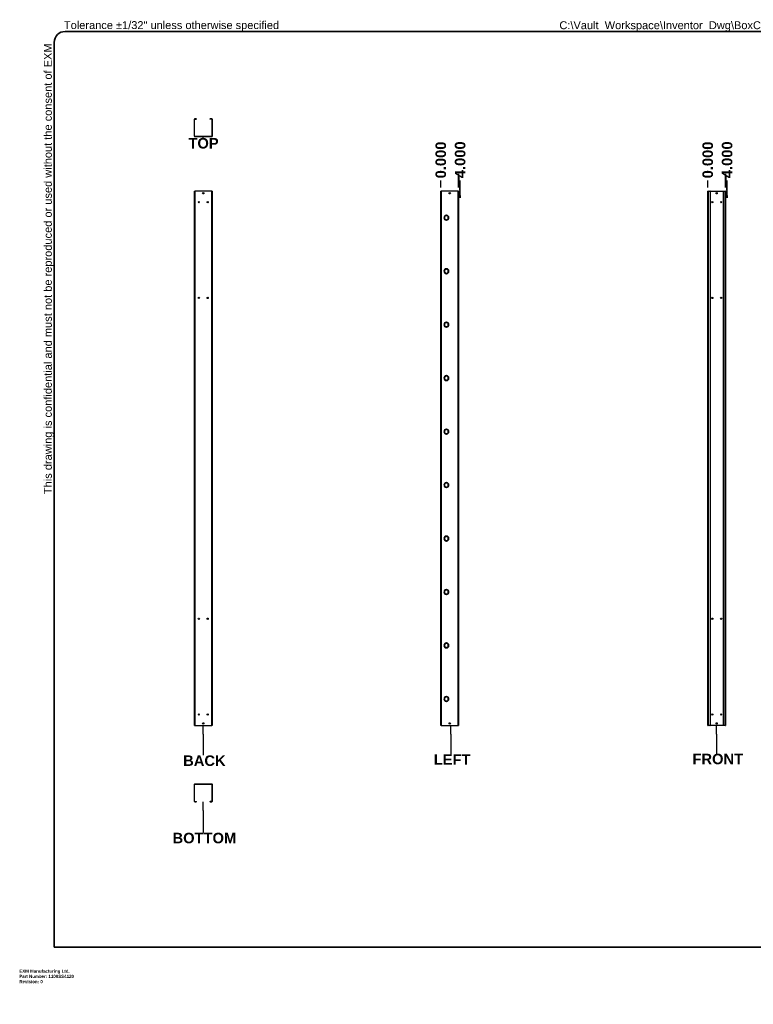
# Model space of a CAD drawing. Header units: inches. Extents: x 0 to 463, y -11 to 301.
# Tile 1 of 6: x 0 to 233, y -11 to 301. Entities that reach past the tile are written whole.
import ezdxf

# ---------------------------------------------------------------- set-up
doc = ezdxf.new("R2010")
doc.units = ezdxf.units.IN
doc.header["$LTSCALE"] = 27.808625
doc.header["$MEASUREMENT"] = 0
doc.layers.get('0').update_dxf_attribs({"lineweight": 25})
for name, color, linetype, lineweight in [('Dimensions(ANSI)', 7, 'Continuous', 25), ('Sketch Geometry(ANSI)', 7, 'Continuous', 25), ('Symbols(ANSI)', 7, 'Continuous', 25), ('Visible Edges(ANSI)', 7, 'Continuous', 25), ('Visible Tangent Edges(ANSI)', 7, 'Continuous', 25)]:
    doc.layers.add(name, color=color, linetype=linetype, lineweight=lineweight)
doc.styles.add('Current-ANSI', font='arial.ttf')
doc.styles.add('Dimension-ANSI', font='arialbd.ttf')
doc.styles.get("Standard").update_dxf_attribs({"font": 'arialbd.ttf'})
doc.dimstyles.new('INCH-ANSI-VERTICAL', dxfattribs={"dimscale": 27.808625, "dimtxt": 0.12, "dimasz": 0.098425, "dimexe": 0.04, "dimexo": 0.04, "dimgap": 0.031496, "dimtad": 0, "dimtih": 1, "dimtoh": 1, "dimdec": 3, "dimrnd": 1e-08, "dimzin": 0, "dimdsep": 46, "dimtxsty": 'Dimension-ANSI', "dimcen": 0.09, "dimdle": 0.312, "dimclrd": 179, "dimclre": 179, "dimclrt": 7, "dimadec": 1, "dimazin": 0, "dimtfac": 1, "dimtdec": 3, "dimtofl": 0, "dimtmove": 0, "dimatfit": 3, "dimfxl": 1, "dimtolj": 1, "dimtzin": 4, "dimlwd": 25, "dimlwe": 25, "dimarcsym": 0})

# ---------------------------------------------------------------- blocks, each defined once
blk = doc.blocks.new('Datum Identifier7')
at = {"layer": 'Symbols(ANSI)', "color": 7, "linetype": 'Continuous', "lineweight": 25}
blk.add_line((2.098, 9.48), (2.098, 9.492), dxfattribs=at)
at = {"layer": 'Symbols(ANSI)', "color": 7, "insert": (1.929, 9.356), "char_height": 0.12, "attachment_point": 7, "style": 'Dimension-ANSI'}
blk.add_mtext('TOP', dxfattribs=at)
blk = doc.blocks.new('*D10')
at = {"layer": 'Defpoints', "color": 0, "linetype": 'Continuous', "transparency": 16777216}
for p in [(218.37, 250.09), (218.37, 246.76), (218.37, 246.76)]:
    blk.add_point(p, dxfattribs=at)
at = {"layer": 'Dimensions(ANSI)', "color": 179, "linetype": 'Continuous', "lineweight": 25, "true_color": 0x262658, "transparency": 16777216}
blk.add_line((218.37, 247.87), (218.37, 250.09), dxfattribs=at)
at = {"layer": 'Dimensions(ANSI)', "color": 7, "linetype": 'Continuous', "lineweight": 25, "transparency": 16777216, "insert": (218.37, 256.59), "char_height": 3.337, "attachment_point": 5, "rotation": 90, "style": 'Dimension-ANSI'}
blk.add_mtext('\\A1;0.000', dxfattribs=at)
blk = doc.blocks.new('*D11')
at = {"layer": 'Defpoints', "color": 0, "linetype": 'Continuous', "transparency": 16777216}
for p in [(224.52, 250.09), (218.37, 246.76), (224.02, 246.76)]:
    blk.add_point(p, dxfattribs=at)
at = {"layer": 'Dimensions(ANSI)', "color": 179, "linetype": 'Continuous', "lineweight": 25, "true_color": 0x262658, "transparency": 16777216}
for p, q in [((224.02, 247.87), (224.02, 252.23)), ((224.02, 252.23), (224.52, 244.62)), ((224.52, 244.62), (224.52, 250.09))]:
    blk.add_line(p, q, dxfattribs=at)
at = {"layer": 'Dimensions(ANSI)', "color": 7, "linetype": 'Continuous', "lineweight": 25, "transparency": 16777216, "insert": (224.52, 256.65), "char_height": 3.337, "attachment_point": 5, "rotation": 90, "style": 'Dimension-ANSI'}
blk.add_mtext('\\A1;4.000', dxfattribs=at)
blk = doc.blocks.new('*D14')
at = {"layer": 'Defpoints', "color": 0, "linetype": 'Continuous', "transparency": 16777216}
for p in [(133.7, 250.09), (133.7, 246.76), (133.7, 246.76)]:
    blk.add_point(p, dxfattribs=at)
at = {"layer": 'Dimensions(ANSI)', "color": 179, "linetype": 'Continuous', "lineweight": 25, "true_color": 0x262658, "transparency": 16777216}
blk.add_line((133.7, 247.87), (133.7, 250.09), dxfattribs=at)
at = {"layer": 'Dimensions(ANSI)', "color": 7, "linetype": 'Continuous', "lineweight": 25, "transparency": 16777216, "insert": (133.7, 256.59), "char_height": 3.337, "attachment_point": 5, "rotation": 90, "style": 'Dimension-ANSI'}
blk.add_mtext('\\A1;0.000', dxfattribs=at)
blk = doc.blocks.new('*D15')
at = {"layer": 'Defpoints', "color": 0, "linetype": 'Continuous', "transparency": 16777216}
for p in [(139.84, 250.09), (133.7, 246.76), (139.35, 246.76)]:
    blk.add_point(p, dxfattribs=at)
at = {"layer": 'Dimensions(ANSI)', "color": 179, "linetype": 'Continuous', "lineweight": 25, "true_color": 0x262658, "transparency": 16777216}
for p, q in [((139.35, 247.87), (139.35, 252.23)), ((139.35, 252.23), (139.84, 244.62)), ((139.84, 244.62), (139.84, 250.09))]:
    blk.add_line(p, q, dxfattribs=at)
at = {"layer": 'Dimensions(ANSI)', "color": 7, "linetype": 'Continuous', "lineweight": 25, "transparency": 16777216, "insert": (139.84, 256.65), "char_height": 3.337, "attachment_point": 5, "rotation": 90, "style": 'Dimension-ANSI'}
blk.add_mtext('\\A1;4.000', dxfattribs=at)
blk = doc.blocks.new('Datum Identifier8')
at = {"layer": 'Symbols(ANSI)', "color": 7, "linetype": 'Continuous', "lineweight": 25}
for p, q in [((7.954, 2.681), (7.954, 2.78)), ((7.954, 2.681), (7.954, 2.646)), ((7.954, 2.646), (7.954, 2.462))]:
    blk.add_line(p, q, dxfattribs=at)
at = {"layer": 'Symbols(ANSI)', "color": 7, "insert": (7.678, 2.338), "char_height": 0.12, "attachment_point": 7, "style": 'Dimension-ANSI'}
blk.add_mtext('FRONT', dxfattribs=at)
blk = doc.blocks.new('Datum Identifier9')
at = {"layer": 'Symbols(ANSI)', "color": 7, "linetype": 'Continuous', "lineweight": 25}
for p, q in [((2.098, 2.681), (2.098, 2.78)), ((2.098, 2.681), (2.098, 2.627)), ((2.098, 2.627), (2.098, 2.443))]:
    blk.add_line(p, q, dxfattribs=at)
at = {"layer": 'Symbols(ANSI)', "color": 7, "insert": (1.869, 2.319), "char_height": 0.12, "attachment_point": 7, "style": 'Dimension-ANSI'}
blk.add_mtext('BACK', dxfattribs=at)
blk = doc.blocks.new('Datum Identifier10')
at = {"layer": 'Symbols(ANSI)', "color": 7, "linetype": 'Continuous', "lineweight": 25}
for p, q in [((2.098, 1.814), (2.098, 1.913)), ((2.098, 1.814), (2.098, 1.793)), ((2.098, 1.793), (2.098, 1.561))]:
    blk.add_line(p, q, dxfattribs=at)
at = {"layer": 'Symbols(ANSI)', "color": 7, "insert": (1.748, 1.437), "char_height": 0.12, "attachment_point": 7, "style": 'Dimension-ANSI'}
blk.add_mtext('BOTTOM', dxfattribs=at)
blk = doc.blocks.new('Datum Identifier12')
at = {"layer": 'Symbols(ANSI)', "color": 7, "linetype": 'Continuous', "lineweight": 25}
for p, q in [((4.923, 2.681), (4.923, 2.78)), ((4.923, 2.681), (4.923, 2.638)), ((4.923, 2.638), (4.923, 2.454))]:
    blk.add_line(p, q, dxfattribs=at)
at = {"layer": 'Symbols(ANSI)', "color": 7, "insert": (4.727, 2.334), "char_height": 0.12, "attachment_point": 7, "style": 'Dimension-ANSI'}
blk.add_mtext('LEFT', dxfattribs=at)
blk = doc.blocks.new('Borders 1_EXM - B (Inch)-1100SS4120B_merged.idw')
at = {"layer": 'Sketch Geometry(ANSI)', "linetype": 'Continuous', "lineweight": 35}
for p, q in [((16.398, 10.692), (0.523, 10.692)), ((0.398, 10.567), (0.398, 0.255)), ((16.523, 0.38), (16.523, 10.567)), ((0.398, 0.255), (16.398, 0.255))]:
    blk.add_line(p, q, dxfattribs=at)
for centre, start, end in [((0.523, 10.567), 90, 180), ((16.398, 10.567), 0, 90), ((16.398, 0.38), 270, 0)]:
    blk.add_arc(centre, 0.125, start, end, dxfattribs=at)
at = {"layer": 'Symbols(ANSI)', "color": 7, "char_height": 0.09, "attachment_point": 7, "style": 'Current-ANSI'}
for s, insert in [('Tolerance ±1/32" unless otherwise specified', (0.509, 10.692)), ('Tolérance ±1/32" sauf spécification contraire', (13.93, 10.691))]:
    blk.add_mtext(s, dxfattribs=dict(at, insert=insert))
for s, insert, rotation in [('This drawing is confidential and must not be reproduced or used without the consent of EXM', (0.398, 5.419), 90), ('Ce dessin est confidentiel et ne doit pas être reproduit ou utilisé sans le consentement de EXM', (16.522, 10.576), 270)]:
    blk.add_mtext(s, dxfattribs=dict(at, insert=insert, rotation=rotation))
at = {"layer": 'Symbols(ANSI)', "color": 7, "style": 'Current-ANSI'}
blk.add_attdef('FILENAME_AND_PATH_001', (6.16, 10.718), '', height=0.09, dxfattribs=at)

msp = doc.modelspace()

# ---------------------------------------------------------------- linework, layer by layer
at = {"layer": 'Visible Edges(ANSI)'}
for p, q in [((55.5177, 269.5314), (55.5234, 269.5314)), ((55.5177, 269.4947), (55.5177, 269.5314)), ((55.5177, 264.089), (55.5177, 269.4947)), ((55.5954, 264.089), (55.5954, 269.4947)), ((56.1391, 269.6161), (55.6392, 269.6161)), ((55.6392, 269.5385), (56.1391, 269.5385)), ((56.1391, 269.6161), (56.2238, 269.6161)), ((56.2238, 269.5385), (56.1391, 269.5385)), ((56.2238, 269.5385), (56.2238, 269.6161)), ((60.4603, 269.6161), (60.4603, 269.5385)), ((60.4603, 269.6161), (60.545, 269.6161)), ((60.545, 269.5385), (60.4603, 269.5385)), ((61.0449, 269.6161), (60.545, 269.6161)), ((61.0449, 269.5385), (60.545, 269.5385)), ((61.0887, 269.4947), (61.0887, 264.089)), ((61.1664, 269.4947), (61.1664, 264.089)), ((61.0449, 264.0452), (55.6392, 264.0452)), ((61.0449, 263.9675), (55.6392, 263.9675)), ((55.5177, 246.7574), (55.6392, 246.7574)), ((55.5177, 77.2986), (55.5177, 246.7574)), ((61.0449, 246.7574), (55.6392, 246.7574)), ((61.1664, 246.7574), (61.0449, 246.7574)), ((61.1664, 246.7574), (61.1664, 77.2986)), ((133.8208, 246.7574), (133.6993, 246.7574)), ((133.6993, 77.2986), (133.6993, 246.7574)), ((139.2265, 246.7574), (133.8208, 246.7574)), ((139.348, 246.7574), (139.2265, 246.7574)), ((139.348, 246.7574), (139.348, 77.2986)), ((218.4951, 246.7574), (218.3737, 246.7574)), ((218.3737, 77.2986), (218.3737, 246.7574)), ((218.4951, 246.7574), (218.995, 246.7574)), ((218.995, 246.7574), (223.401, 246.7574)), ((219.0798, 246.6726), (219.0798, 77.3833)), ((223.3162, 77.3833), (223.3162, 246.6726)), ((223.401, 246.7574), (223.9009, 246.7574)), ((224.0223, 246.7574), (223.9009, 246.7574)), ((224.0223, 246.7574), (224.0223, 241.4766)), ((223.867, 241.4766), (223.9009, 241.4766)), ((223.867, 241.0064), (223.867, 241.4766)), ((223.9009, 241.0064), (223.867, 241.0064)), ((223.867, 240.505), (223.9009, 240.505)), ((223.867, 240.0348), (223.867, 240.505)), ((224.0166, 241.4766), (223.9009, 241.4766)), ((223.9009, 241.0064), (224.0166, 241.0064)), ((224.0166, 240.505), (223.9009, 240.505)), ((223.9447, 241.4766), (223.9447, 241.3898)), ((223.9447, 241.3898), (224.0223, 241.3898)), ((223.9447, 241.0932), (223.9447, 241.3898)), ((224.0223, 241.0932), (223.9447, 241.0932)), ((223.9447, 241.0932), (223.9447, 241.0064)), ((223.9447, 240.505), (223.9447, 240.4182)), ((223.9447, 240.4182), (224.0223, 240.4182)), ((223.9447, 240.1216), (223.9447, 240.4182)), ((224.0223, 241.4766), (224.0166, 241.4766)), ((224.0166, 241.0064), (224.0223, 241.0064)), ((224.0223, 240.505), (224.0166, 240.505)), ((224.0223, 241.3898), (224.0223, 241.4766)), ((224.0223, 241.3898), (224.0223, 241.0932)), ((224.0223, 241.0064), (224.0223, 241.0932)), ((224.0223, 241.0064), (224.0223, 240.505)), ((224.0223, 240.4182), (224.0223, 240.505)), ((224.0223, 240.4182), (224.0223, 240.1216)), ((134.8494, 238.3409), (134.8493, 238.3409)), ((134.8493, 238.2279), (134.8494, 238.2279)), ((135.3939, 239.0756), (135.3939, 239.0755)), ((135.3939, 237.4934), (135.3939, 237.4932)), ((135.5351, 239.0755), (135.5351, 239.0756)), ((135.5351, 237.4932), (135.5351, 237.4934)), ((136.0798, 238.3409), (136.0796, 238.3409)), ((136.0796, 238.2279), (136.0798, 238.2279)), ((223.9009, 240.0348), (223.867, 240.0348)), ((223.9009, 240.0348), (224.0166, 240.0348)), ((224.0223, 240.1216), (223.9447, 240.1216)), ((223.9447, 240.1216), (223.9447, 240.0348)), ((224.0166, 240.0348), (224.0223, 240.0348)), ((224.0223, 240.0348), (224.0223, 240.1216)), ((224.0223, 240.0348), (224.0223, 202.1127)), ((135.3939, 222.1297), (135.3939, 222.1296)), ((135.5351, 222.1296), (135.5351, 222.1297)), ((134.8494, 221.395), (134.8493, 221.395)), ((134.8493, 221.2821), (134.8494, 221.2821)), ((135.3939, 220.5475), (135.3939, 220.5474)), ((135.5351, 220.5474), (135.5351, 220.5475)), ((136.0798, 221.395), (136.0796, 221.395)), ((136.0796, 221.2821), (136.0798, 221.2821)), ((134.8494, 204.4492), (134.8493, 204.4492)), ((134.8493, 204.3362), (134.8494, 204.3362)), ((135.3939, 205.1839), (135.3939, 205.1837)), ((135.3939, 203.6016), (135.3939, 203.6015)), ((135.5351, 205.1837), (135.5351, 205.1839)), ((135.5351, 203.6015), (135.5351, 203.6016)), ((136.0798, 204.4492), (136.0796, 204.4492)), ((136.0796, 204.3362), (136.0798, 204.3362)), ((223.867, 202.1127), (223.9009, 202.1127)), ((223.867, 201.6425), (223.867, 202.1127)), ((223.9009, 201.6425), (223.867, 201.6425)), ((223.867, 201.1412), (223.9009, 201.1412)), ((223.867, 200.6709), (223.867, 201.1412)), ((223.9009, 200.6709), (223.867, 200.6709)), ((224.0166, 202.1127), (223.9009, 202.1127)), ((223.9009, 201.6425), (224.0166, 201.6425)), ((224.0166, 201.1412), (223.9009, 201.1412)), ((223.9009, 200.6709), (224.0166, 200.6709)), ((223.9447, 202.1127), (223.9447, 202.0259)), ((223.9447, 202.0259), (224.0223, 202.0259)), ((223.9447, 201.7293), (223.9447, 202.0259)), ((224.0223, 201.7293), (223.9447, 201.7293)), ((223.9447, 201.7293), (223.9447, 201.6425)), ((223.9447, 201.1412), (223.9447, 201.0543)), ((223.9447, 201.0543), (224.0223, 201.0543)), ((223.9447, 200.7578), (223.9447, 201.0543)), ((224.0223, 200.7578), (223.9447, 200.7578)), ((223.9447, 200.7578), (223.9447, 200.6709)), ((224.0223, 202.1127), (224.0166, 202.1127)), ((224.0166, 201.6425), (224.0223, 201.6425)), ((224.0223, 201.1412), (224.0166, 201.1412)), ((224.0166, 200.6709), (224.0223, 200.6709)), ((224.0223, 202.0259), (224.0223, 202.1127)), ((224.0223, 202.0259), (224.0223, 201.7293)), ((224.0223, 201.6425), (224.0223, 201.7293)), ((224.0223, 201.6425), (224.0223, 201.1412)), ((224.0223, 201.0543), (224.0223, 201.1412)), ((224.0223, 201.0543), (224.0223, 200.7578)), ((224.0223, 200.6709), (224.0223, 200.7578)), ((224.0223, 200.6709), (224.0223, 162.7489)), ((134.8494, 187.5033), (134.8493, 187.5033)), ((134.8493, 187.3903), (134.8494, 187.3903)), ((135.3939, 188.238), (135.3939, 188.2378)), ((135.5351, 188.2378), (135.5351, 188.238)), ((136.0798, 187.5033), (136.0796, 187.5033)), ((136.0796, 187.3903), (136.0798, 187.3903)), ((135.3939, 186.6557), (135.3939, 186.6556)), ((135.5351, 186.6556), (135.5351, 186.6557)), ((134.8494, 170.5574), (134.8493, 170.5574)), ((134.8493, 170.4444), (134.8494, 170.4444)), ((135.3939, 171.2921), (135.3939, 171.292)), ((135.3939, 169.7099), (135.3939, 169.7097)), ((135.5351, 171.292), (135.5351, 171.2921)), ((135.5351, 169.7097), (135.5351, 169.7099)), ((136.0798, 170.5574), (136.0796, 170.5574)), ((136.0796, 170.4444), (136.0798, 170.4444)), ((223.867, 162.7489), (223.9009, 162.7489)), ((223.867, 162.2786), (223.867, 162.7489)), ((224.0166, 162.7489), (223.9009, 162.7489)), ((223.9447, 162.7489), (223.9447, 162.662)), ((223.9447, 162.662), (224.0223, 162.662)), ((223.9447, 162.3655), (223.9447, 162.662)), ((224.0223, 162.3655), (223.9447, 162.3655)), ((223.9447, 162.3655), (223.9447, 162.2786)), ((224.0223, 162.7489), (224.0166, 162.7489)), ((224.0223, 162.662), (224.0223, 162.7489)), ((224.0223, 162.662), (224.0223, 162.3655)), ((224.0223, 162.2786), (224.0223, 162.3655)), ((223.9009, 162.2786), (223.867, 162.2786)), ((223.867, 161.7773), (223.9009, 161.7773)), ((223.867, 161.3071), (223.867, 161.7773)), ((223.9009, 161.3071), (223.867, 161.3071)), ((223.9009, 162.2786), (224.0166, 162.2786)), ((224.0166, 161.7773), (223.9009, 161.7773)), ((223.9009, 161.3071), (224.0166, 161.3071)), ((223.9447, 161.7773), (223.9447, 161.6905)), ((223.9447, 161.6905), (224.0223, 161.6905)), ((223.9447, 161.3939), (223.9447, 161.6905)), ((224.0223, 161.3939), (223.9447, 161.3939)), ((223.9447, 161.3939), (223.9447, 161.3071)), ((224.0166, 162.2786), (224.0223, 162.2786)), ((224.0223, 161.7773), (224.0166, 161.7773)), ((224.0166, 161.3071), (224.0223, 161.3071)), ((224.0223, 162.2786), (224.0223, 161.7773)), ((224.0223, 161.6905), (224.0223, 161.7773)), ((224.0223, 161.6905), (224.0223, 161.3939)), ((224.0223, 161.3071), (224.0223, 161.3939)), ((224.0223, 161.3071), (224.0223, 123.385)), ((134.8494, 153.6115), (134.8493, 153.6115)), ((134.8493, 153.4985), (134.8494, 153.4985)), ((135.3939, 154.3462), (135.3939, 154.3461)), ((135.5351, 154.3461), (135.5351, 154.3462)), ((136.0798, 153.6115), (136.0796, 153.6115)), ((136.0796, 153.4985), (136.0798, 153.4985)), ((135.3939, 152.764), (135.3939, 152.7638)), ((135.5351, 152.7638), (135.5351, 152.764)), ((135.3939, 137.4003), (135.3939, 137.4002)), ((135.5351, 137.4002), (135.5351, 137.4003)), ((134.8494, 136.6656), (134.8493, 136.6656)), ((134.8493, 136.5527), (134.8494, 136.5527)), ((135.3939, 135.8181), (135.3939, 135.818)), ((135.5351, 135.818), (135.5351, 135.8181)), ((136.0798, 136.6656), (136.0796, 136.6656)), ((136.0796, 136.5527), (136.0798, 136.5527)), ((223.867, 123.385), (223.9009, 123.385)), ((223.867, 122.9148), (223.867, 123.385)), ((223.9009, 122.9148), (223.867, 122.9148)), ((223.867, 122.4134), (223.9009, 122.4134)), ((223.867, 121.9432), (223.867, 122.4134)), ((223.9009, 121.9432), (223.867, 121.9432)), ((224.0166, 123.385), (223.9009, 123.385)), ((223.9009, 122.9148), (224.0166, 122.9148)), ((224.0166, 122.4134), (223.9009, 122.4134)), ((223.9009, 121.9432), (224.0166, 121.9432)), ((223.9447, 123.385), (223.9447, 123.2982)), ((223.9447, 123.2982), (224.0223, 123.2982)), ((223.9447, 123.0016), (223.9447, 123.2982)), ((224.0223, 123.0016), (223.9447, 123.0016)), ((223.9447, 123.0016), (223.9447, 122.9148)), ((223.9447, 122.4134), (223.9447, 122.3266)), ((223.9447, 122.3266), (224.0223, 122.3266)), ((223.9447, 122.03), (223.9447, 122.3266)), ((224.0223, 122.03), (223.9447, 122.03)), ((223.9447, 122.03), (223.9447, 121.9432)), ((224.0223, 123.385), (224.0166, 123.385)), ((224.0166, 122.9148), (224.0223, 122.9148)), ((224.0223, 122.4134), (224.0166, 122.4134)), ((224.0166, 121.9432), (224.0223, 121.9432)), ((224.0223, 123.2982), (224.0223, 123.385)), ((224.0223, 123.2982), (224.0223, 123.0016)), ((224.0223, 122.9148), (224.0223, 123.0016)), ((224.0223, 122.9148), (224.0223, 122.4134)), ((224.0223, 122.3266), (224.0223, 122.4134)), ((224.0223, 122.3266), (224.0223, 122.03)), ((224.0223, 121.9432), (224.0223, 122.03)), ((224.0223, 121.9432), (224.0223, 84.0211)), ((134.8494, 119.7198), (134.8493, 119.7198)), ((134.8493, 119.6068), (134.8494, 119.6068)), ((135.3939, 120.4545), (135.3939, 120.4543)), ((135.3939, 118.8722), (135.3939, 118.8721)), ((135.5351, 120.4543), (135.5351, 120.4545)), ((135.5351, 118.8721), (135.5351, 118.8722)), ((136.0798, 119.7198), (136.0796, 119.7198)), ((136.0796, 119.6068), (136.0798, 119.6068)), ((135.3939, 103.5086), (135.3939, 103.5084)), ((135.5351, 103.5084), (135.5351, 103.5086)), ((134.8494, 102.7739), (134.8493, 102.7739)), ((134.8493, 102.6609), (134.8494, 102.6609)), ((135.3939, 101.9263), (135.3939, 101.9262)), ((135.5351, 101.9262), (135.5351, 101.9263)), ((136.0798, 102.7739), (136.0796, 102.7739)), ((136.0796, 102.6609), (136.0798, 102.6609)), ((134.8494, 85.828), (134.8493, 85.828)), ((134.8493, 85.715), (134.8494, 85.715)), ((135.3939, 86.5627), (135.3939, 86.5626)), ((135.3939, 84.9805), (135.3939, 84.9803)), ((135.5351, 86.5626), (135.5351, 86.5627)), ((135.5351, 84.9803), (135.5351, 84.9805)), ((136.0798, 85.828), (136.0796, 85.828)), ((136.0796, 85.715), (136.0798, 85.715)), ((223.867, 83.5509), (223.867, 84.0211)), ((223.867, 84.0211), (223.9009, 84.0211)), ((223.9009, 83.5509), (223.867, 83.5509)), ((223.867, 82.5793), (223.867, 83.0496)), ((223.867, 83.0496), (223.9009, 83.0496)), ((223.9009, 82.5793), (223.867, 82.5793)), ((224.0166, 84.0211), (223.9009, 84.0211)), ((223.9009, 83.5509), (224.0166, 83.5509)), ((224.0166, 83.0496), (223.9009, 83.0496)), ((223.9009, 82.5793), (224.0166, 82.5793)), ((223.9447, 84.0211), (223.9447, 83.9343)), ((223.9447, 83.6377), (223.9447, 83.9343)), ((223.9447, 83.9343), (224.0223, 83.9343)), ((223.9447, 83.6377), (223.9447, 83.5509)), ((224.0223, 83.6377), (223.9447, 83.6377)), ((223.9447, 83.0496), (223.9447, 82.9627)), ((223.9447, 82.6662), (223.9447, 82.9627)), ((223.9447, 82.9627), (224.0223, 82.9627)), ((223.9447, 82.6662), (223.9447, 82.5793)), ((224.0223, 82.6662), (223.9447, 82.6662)), ((224.0223, 84.0211), (224.0166, 84.0211)), ((224.0166, 83.5509), (224.0223, 83.5509)), ((224.0223, 83.0496), (224.0166, 83.0496)), ((224.0166, 82.5793), (224.0223, 82.5793)), ((224.0223, 83.9343), (224.0223, 84.0211)), ((224.0223, 83.9343), (224.0223, 83.6377)), ((224.0223, 83.5509), (224.0223, 83.6377)), ((224.0223, 83.5509), (224.0223, 83.0496)), ((224.0223, 82.9627), (224.0223, 83.0496)), ((224.0223, 82.9627), (224.0223, 82.6662)), ((224.0223, 82.5793), (224.0223, 82.6662)), ((224.0223, 82.5793), (224.0223, 77.2986)), ((55.5177, 77.2986), (55.6392, 77.2986)), ((55.6392, 77.2986), (61.0449, 77.2986)), ((61.1664, 77.2986), (61.0449, 77.2986)), ((133.8208, 77.2986), (133.6993, 77.2986)), ((133.8208, 77.2986), (139.2265, 77.2986)), ((139.2265, 77.2986), (139.348, 77.2986)), ((218.3737, 77.2986), (218.4951, 77.2986)), ((218.995, 77.2986), (218.4951, 77.2986)), ((223.401, 77.2986), (218.995, 77.2986)), ((223.9009, 77.2986), (223.401, 77.2986)), ((223.9009, 77.2986), (224.0223, 77.2986)), ((55.5177, 53.3068), (55.5177, 58.7126)), ((55.5954, 53.3068), (55.5954, 58.7126)), ((55.6392, 58.834), (61.0449, 58.834)), ((55.6392, 58.7563), (61.0449, 58.7563)), ((61.0887, 58.7126), (61.0887, 53.3068)), ((61.1664, 58.7126), (61.1664, 53.3068)), ((55.5177, 53.3068), (55.5177, 53.2701)), ((55.5234, 53.2701), (55.5177, 53.2701)), ((55.6392, 53.2631), (56.1391, 53.2631)), ((55.6392, 53.1854), (56.1391, 53.1854)), ((56.1391, 53.2631), (56.2238, 53.2631)), ((56.2238, 53.1854), (56.1391, 53.1854)), ((56.2238, 53.1854), (56.2238, 53.2631)), ((60.4603, 53.2631), (60.545, 53.2631)), ((60.4603, 53.2631), (60.4603, 53.1854)), ((60.545, 53.1854), (60.4603, 53.1854)), ((61.0449, 53.2631), (60.545, 53.2631)), ((60.545, 53.1854), (61.0449, 53.1854))]:
    msp.add_line(p, q, dxfattribs=at)
for centre in [(56.9299, 243.227), (58.3421, 246.0513), (59.7542, 243.227), (136.5236, 246.0513), (219.7858, 243.227), (221.198, 246.0513), (222.6102, 243.227), (56.9299, 212.8656), (59.7542, 212.8656), (219.7858, 212.8656), (222.6102, 212.8656), (56.9299, 111.1903), (59.7542, 111.1903), (219.7858, 111.1903), (222.6102, 111.1903), (56.9299, 80.829), (58.3421, 78.0046), (59.7542, 80.829), (136.5236, 78.0046), (219.7858, 80.829), (221.198, 78.0046), (222.6102, 80.829)]:
    msp.add_circle(centre, 0.1984, dxfattribs=at)
for centre, radius, start, end in [((55.6392, 269.4947), 0.1214, 90, 180), ((55.6392, 269.4947), 0.0438, 90, 180), ((61.0449, 269.4947), 0.1214, 0, 90), ((61.0449, 269.4947), 0.0438, 0, 90), ((55.6392, 264.089), 0.1214, 180, 270), ((55.6392, 264.089), 0.0438, 180, 270), ((61.0449, 264.089), 0.1214, 270, 0), ((61.0449, 264.089), 0.0438, 270, 0), ((218.995, 246.6726), 0.0847, 0, 90), ((223.401, 246.6726), 0.0847, 90, 180), ((135.4645, 238.2844), 0.7943, 95.099689, 264.900311), ((135.4645, 238.2844), 0.7942, 95.100598, 264.899402), ((135.4645, 238.2844), 0.6178, 5.245797, 174.754203), ((135.4645, 238.2844), 0.6178, 185.245797, 354.754203), ((135.4645, 238.2844), 0.6177, 5.247, 174.753), ((135.4645, 238.2844), 0.6177, 185.247, 354.753), ((135.4645, 238.2844), 0.7943, 275.099689, 84.900311), ((135.4645, 238.2844), 0.7942, 275.100598, 84.899402), ((135.4645, 221.3385), 0.7943, 95.099689, 264.900311), ((135.4645, 221.3385), 0.7942, 95.100598, 264.899402), ((135.4645, 221.3385), 0.6178, 5.245797, 174.754203), ((135.4645, 221.3385), 0.6177, 5.247, 174.753), ((135.4645, 221.3385), 0.7943, 275.099689, 84.900311), ((135.4645, 221.3385), 0.7942, 275.100598, 84.899402), ((135.4645, 221.3385), 0.6178, 185.245797, 354.754203), ((135.4645, 221.3385), 0.6177, 185.247, 354.753), ((135.4645, 204.3927), 0.7943, 95.099689, 264.900311), ((135.4645, 204.3927), 0.7942, 95.100598, 264.899402), ((135.4645, 204.3927), 0.6178, 5.245797, 174.754203), ((135.4645, 204.3927), 0.6178, 185.245797, 354.754203), ((135.4645, 204.3927), 0.6177, 5.247, 174.753), ((135.4645, 204.3927), 0.6177, 185.247, 354.753), ((135.4645, 204.3927), 0.7943, 275.099689, 84.900311), ((135.4645, 204.3927), 0.7942, 275.100598, 84.899402), ((135.4645, 187.4468), 0.7943, 95.099689, 264.900311), ((135.4645, 187.4468), 0.7942, 95.100598, 264.899402), ((135.4645, 187.4468), 0.6178, 5.245797, 174.754203), ((135.4645, 187.4468), 0.6178, 185.245797, 354.754203), ((135.4645, 187.4468), 0.6177, 5.247, 174.753), ((135.4645, 187.4468), 0.6177, 185.247, 354.753), ((135.4645, 187.4468), 0.7943, 275.099689, 84.900311), ((135.4645, 187.4468), 0.7942, 275.100598, 84.899402), ((135.4645, 170.5009), 0.7943, 95.099689, 264.900311), ((135.4645, 170.5009), 0.7942, 95.100598, 264.899402), ((135.4645, 170.5009), 0.6178, 5.245797, 174.754203), ((135.4645, 170.5009), 0.6178, 185.245797, 354.754203), ((135.4645, 170.5009), 0.6177, 5.247, 174.753), ((135.4645, 170.5009), 0.6177, 185.247, 354.753), ((135.4645, 170.5009), 0.7943, 275.099689, 84.900311), ((135.4645, 170.5009), 0.7942, 275.100598, 84.899402), ((135.4645, 153.555), 0.7943, 95.099689, 264.900311), ((135.4645, 153.555), 0.7942, 95.100598, 264.899402), ((135.4645, 153.555), 0.6178, 5.245797, 174.754203), ((135.4645, 153.555), 0.6178, 185.245797, 354.754203), ((135.4645, 153.555), 0.6177, 5.247, 174.753), ((135.4645, 153.555), 0.6177, 185.247, 354.753), ((135.4645, 153.555), 0.7943, 275.099689, 84.900311), ((135.4645, 153.555), 0.7942, 275.100598, 84.899402), ((135.4645, 136.6091), 0.7943, 95.099689, 264.900311), ((135.4645, 136.6091), 0.7942, 95.100598, 264.899402), ((135.4645, 136.6091), 0.7943, 275.099689, 84.900311), ((135.4645, 136.6091), 0.7942, 275.100598, 84.899402), ((135.4645, 136.6091), 0.6178, 5.245797, 174.754203), ((135.4645, 136.6091), 0.6178, 185.245797, 354.754203), ((135.4645, 136.6091), 0.6177, 5.247, 174.753), ((135.4645, 136.6091), 0.6177, 185.247, 354.753), ((135.4645, 119.6633), 0.7943, 95.099689, 264.900311), ((135.4645, 119.6633), 0.7942, 95.100598, 264.899402), ((135.4645, 119.6633), 0.6178, 5.245797, 174.754203), ((135.4645, 119.6633), 0.6178, 185.245797, 354.754203), ((135.4645, 119.6633), 0.6177, 5.247, 174.753), ((135.4645, 119.6633), 0.6177, 185.247, 354.753), ((135.4645, 119.6633), 0.7943, 275.099689, 84.900311), ((135.4645, 119.6633), 0.7942, 275.100598, 84.899402), ((135.4645, 102.7174), 0.7943, 95.099689, 264.900311), ((135.4645, 102.7174), 0.7942, 95.100598, 264.899402), ((135.4645, 102.7174), 0.6178, 5.245797, 174.754203), ((135.4645, 102.7174), 0.6177, 5.247, 174.753), ((135.4645, 102.7174), 0.7943, 275.099689, 84.900311), ((135.4645, 102.7174), 0.7942, 275.100598, 84.899402), ((135.4645, 102.7174), 0.6178, 185.245797, 354.754203), ((135.4645, 102.7174), 0.6177, 185.247, 354.753), ((135.4645, 85.7715), 0.7943, 95.099689, 264.900311), ((135.4645, 85.7715), 0.7942, 95.100598, 264.899402), ((135.4645, 85.7715), 0.6178, 5.245797, 174.754203), ((135.4645, 85.7715), 0.6178, 185.245797, 354.754203), ((135.4645, 85.7715), 0.6177, 5.247, 174.753), ((135.4645, 85.7715), 0.6177, 185.247, 354.753), ((135.4645, 85.7715), 0.7943, 275.099689, 84.900311), ((135.4645, 85.7715), 0.7942, 275.100598, 84.899402), ((218.995, 77.3833), 0.0847, 270, 0), ((223.401, 77.3833), 0.0847, 180, 270), ((55.6392, 58.7126), 0.1214, 90, 180), ((55.6392, 58.7126), 0.0438, 90, 180), ((61.0449, 58.7126), 0.1214, 0, 90), ((61.0449, 58.7126), 0.0438, 0, 90), ((55.6392, 53.3068), 0.1214, 180, 270), ((55.6392, 53.3068), 0.0438, 180, 270), ((61.0449, 53.3068), 0.1214, 270, 0), ((61.0449, 53.3068), 0.0438, 270, 0)]:
    msp.add_arc(centre, radius, start, end, dxfattribs=at)
at = {"layer": 'Visible Tangent Edges(ANSI)'}
for p, q in [((55.5954, 269.4947), (55.5177, 269.4947)), ((55.6392, 269.6161), (55.6392, 269.5385)), ((56.1391, 269.6161), (56.1391, 269.5385)), ((60.545, 269.5385), (60.545, 269.6161)), ((61.0449, 269.5385), (61.0449, 269.6161)), ((61.1664, 269.4947), (61.0887, 269.4947)), ((55.6392, 246.7574), (55.6392, 77.2986)), ((61.0449, 77.2986), (61.0449, 246.7574)), ((133.8208, 246.7574), (133.8208, 77.2986)), ((139.2265, 77.2986), (139.2265, 246.7574)), ((218.4951, 246.7574), (218.4951, 77.2986)), ((223.9009, 241.4766), (223.9009, 246.7574)), ((223.9009, 241.0064), (223.9009, 241.4766)), ((223.9009, 240.505), (223.9009, 241.0064)), ((223.9009, 240.0348), (223.9009, 240.505)), ((223.9009, 202.1127), (223.9009, 240.0348)), ((223.9009, 201.6425), (223.9009, 202.1127)), ((223.9009, 201.1412), (223.9009, 201.6425)), ((223.9009, 200.6709), (223.9009, 201.1412)), ((223.9009, 162.7489), (223.9009, 200.6709)), ((223.9009, 162.2786), (223.9009, 162.7489)), ((223.9009, 161.7773), (223.9009, 162.2786)), ((223.9009, 161.3071), (223.9009, 161.7773)), ((223.9009, 123.385), (223.9009, 161.3071)), ((223.9009, 122.9148), (223.9009, 123.385)), ((223.9009, 122.4134), (223.9009, 122.9148)), ((223.9009, 121.9432), (223.9009, 122.4134)), ((223.9009, 84.0211), (223.9009, 121.9432)), ((223.9009, 83.5509), (223.9009, 84.0211)), ((223.9009, 83.0496), (223.9009, 83.5509)), ((223.9009, 82.5793), (223.9009, 83.0496)), ((223.9009, 77.2986), (223.9009, 82.5793)), ((55.5177, 53.3068), (55.5954, 53.3068)), ((55.6392, 53.2631), (55.6392, 53.1854)), ((56.1391, 53.2631), (56.1391, 53.1854)), ((60.545, 53.1854), (60.545, 53.2631)), ((61.0449, 53.1854), (61.0449, 53.2631)), ((61.0887, 53.3068), (61.1664, 53.3068))]:
    msp.add_line(p, q, dxfattribs=at)

# ---------------------------------------------------------------- block references
at = {"xscale": 27.80862484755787, "yscale": 27.80862484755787, "zscale": 27.80862484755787}
msp.add_blockref('Borders 1_EXM - B (Inch)-1100SS4120B_merged.idw', (0, 0), dxfattribs=at).add_auto_attribs({'FILENAME_AND_PATH_001': 'C:\\Vault_Workspace\\Inventor_Dwg\\BoxCad\\Result\\1100SS4120\\1100SS4120.idw'})
at = {"layer": 'Symbols(ANSI)', "xscale": 27.80862484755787, "yscale": 27.80862484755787, "zscale": 27.80862484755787}
for name in ['Datum Identifier7', 'Datum Identifier9', 'Datum Identifier12', 'Datum Identifier8', 'Datum Identifier10']:
    msp.add_blockref(name, (0, 0), dxfattribs=at)

# ---------------------------------------------------------------- texts
at = {"insert": (0, 0), "char_height": 1, "attachment_point": 1}
msp.add_mtext_dynamic_manual_height_columns('EXM Manufacturing Ltd.\\PPart Number: 1100SS4120\\PRevision: 0', width=6.990976, gutter_width=1, heights=[0], dxfattribs=at).dxf.set("width", 100)

# ---------------------------------------------------------------- dimensions: what is measured, and where the dimension line sits
at = {"layer": 'Dimensions(ANSI)', "color": 179, "linetype": 'Continuous', "lineweight": 25, "true_color": 0x262658}
for feature_location, offset, origin, picture, middle in [((133.6993357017, 246.757369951), (0, 3.3370349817), (133.6993357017, 246.757369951), '*D14', (133.6993357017, 256.590417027)), ((139.348, 246.7574), (0.4942, 3.337), (133.6993, 246.7574), '*D15', (139.8421, 256.645)), ((218.3736930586, 246.757369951), (0, 3.3370349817), (218.3736930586, 246.757369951), '*D10', (218.3736930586, 256.590417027)), ((224.0223, 246.7574), (0.4942, 3.337), (218.3737, 246.7574), '*D11', (224.5165, 256.645))]:
    dim = msp.add_ordinate_dim(feature_location=feature_location, offset=offset, dtype=1, origin=origin, dimstyle='INCH-ANSI-VERTICAL', override={"dimgap": 0.031496, "dimtad": 0, "dimdec": 3, "dimlfac": 0.708137, "dimtol": 0, "dimlim": 0, "dimtp": 0, "dimtm": 0, "dimtdec": 3}, dxfattribs=at)
    dim.commit()
    dim.dimension.update_dxf_attribs({"geometry": picture, "text_midpoint": middle})

doc.saveas('drawing.dxf')
